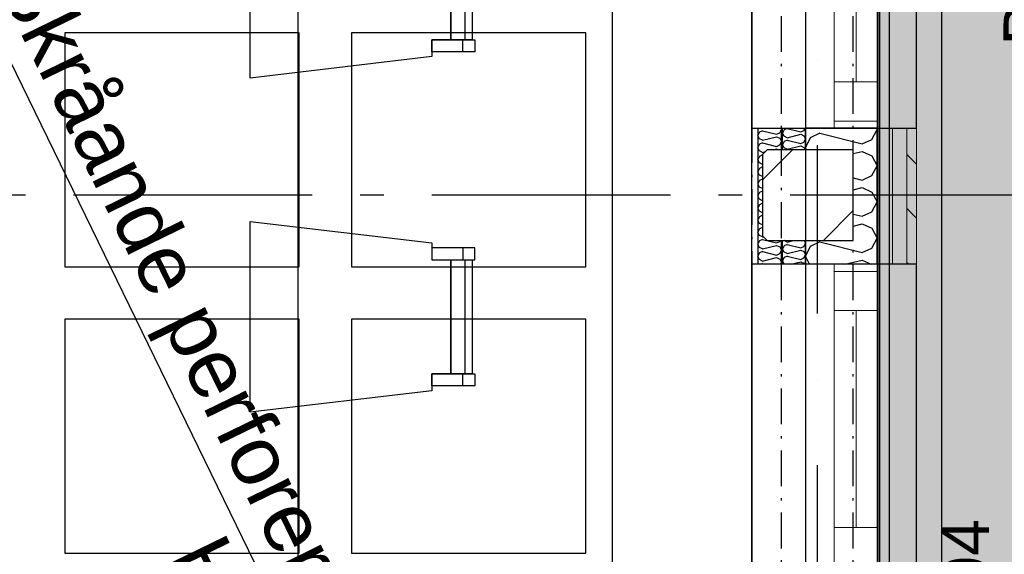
# Model space of a CAD drawing. Header units: millimetres. Extents: x -173281 to 144469, y -85977 to 83288.
# Tile 174 of 256: x -63123 to -61062, y -32569 to -31449. Entities that reach past the tile are written whole.
import ezdxf
from ezdxf.enums import TextEntityAlignment as Align

# ---------------------------------------------------------------- set-up
doc = ezdxf.new("R2010")
doc.units = ezdxf.units.MM
doc.header["$LTSCALE"] = 0.5
doc.header["$MEASUREMENT"] = 0
for name, pattern in [('Akselinje', [1500, 1000, -200, 100, -200]), ('Over snittplan', [260, 150, -50, 10, -50]), ('PLINE', [0]), ('Prikk & stiplet', [1340.555525, 705.555534, -352.777767, 0, -282.222223])]:
    doc.linetypes.add(name, pattern=pattern)
for name, color, linetype in [('222- Søyler', 7, 'Continuous'), ('222- Søyler  (Skravur)', 7, 'Continuous'), ('223- Bjelker', 7, 'Continuous'), ('232- Ikke-bærende yttervegger', 7, 'Continuous'), ('232- Ikke-bærende yttervegger (Skravur)', 7, 'Continuous'), ('232- Ikke-bærende yttervegger (Skravur)(Nye konstruksjoner)', 7, 'Continuous'), ('232- Ikke-bærende yttervegger(Nye konstruksjoner)', 7, 'Continuous'), ('235- Utvendig kledning og overflate (Skravur)(Nye konstruksjoner)', 7, 'Continuous'), ('244- Vinduer_ dører_ foldevegger(Nye konstruksjoner)', 7, 'Continuous'), ('252- Gulv på grunn_ bunnplate', 7, 'Continuous'), ('256- Faste himlinger og overflatebehandling(Nye konstruksjoner)', 7, 'Continuous'), ('68-- Inventar (løst)(Nye konstruksjoner)', 7, 'Continuous'), ('82-- Modullinjer', 7, 'Continuous'), ('852- Teknisk_symbolsk informasjon_ bygning(Nye konstruksjoner)', 7, 'Continuous'), ('862- M___Nettoareal(Nye konstruksjoner)', 7, 'Continuous'), ('862- M___Nettoareal(Polylinje)(Nye konstruksjoner)', 7, 'Continuous'), ('862- M___Nettoareal(Tekst)(Nye konstruksjoner)', 7, 'Continuous')]:
    doc.layers.add(name, color=color, linetype=linetype)
for name, color, linetype, lineweight in [('234- Vinduer_ dører_ porter(Nye konstruksjoner)', 7, 'Continuous', 0), ('235- Utvendig kledning og overflate(Nye konstruksjoner)', 7, 'Continuous', 0), ('236- Innvendig kledning og overflate(Nye konstruksjoner)', 7, 'Continuous', 0)]:
    doc.layers.add(name, color=color, linetype=linetype, lineweight=lineweight)
doc.styles.add('GENERATED_STYLE_1', font='arial.ttf')
doc.styles.add('GENERATED_STYLE_2', font='arial.ttf')

# ---------------------------------------------------------------- blocks, each defined once
blk = doc.blocks.new('Møte_A-131_14', base_point=(-62705.9, -32058.9))
at = {"layer": '862- M___Nettoareal(Polylinje)(Nye konstruksjoner)', "linetype": 'PLINE', "flags": 128}
blk.add_lwpolyline([(-61590.7, -34721.9), (-61590.7, -29724.4), (-65073.2, -29724.4), (-65073.2, -34721.9)], close=True, dxfattribs=at)
at = {"layer": '862- M___Nettoareal(Tekst)(Nye konstruksjoner)', "style": 'GENERATED_STYLE_1'}
for tag, height, p in [('DUMMY_862', 150, (-63107.8, -32671.2)), ('ROOM_NAME', 150, (-63107.8, -33174.1)), ('DUMMY_861', 100, (-63265, -32773.9)), ('ROOM_NUMBER', 100, (-63265, -33162.7)), ('DUMMY_863', 100, (-62872.1, -33139.8))]:
    blk.add_attdef(tag, text='', height=height, rotation=90, dxfattribs=at).set_placement(p, align=Align.TOP_LEFT)
blk = doc.blocks.new('*X416')
at = {"layer": '232- Ikke-bærende yttervegger (Skravur)', "linetype": 'PLINE'}
for p, q in [((-61448, -31687.4), (-61468.4, -31696.7)), ((-61448, -31687.4), (-61360, -31709.4)), ((-61339.7, -31700.2), (-61328.2, -31679.5)), ((-61329.6, -31676.9), (-61328.2, -31679.5)), ((-61468.4, -31696.7), (-61478.2, -31717.4)), ((-61360, -31709.4), (-61339.7, -31700.2)), ((-61476, -31721.9), (-61478.2, -31717.4)), ((-61378.2, -31729.9), (-61360, -31725.4)), ((-61360, -31725.4), (-61339.7, -31734.6)), ((-61339.7, -31734.6), (-61328.2, -31755.4)), ((-61339.7, -31776.1), (-61328.2, -31755.4)), ((-61360, -31785.3), (-61339.7, -31776.1)), ((-61378.2, -31780.8), (-61360, -31785.3)), ((-61378.2, -31805.8), (-61360, -31801.3)), ((-61360, -31801.3), (-61339.7, -31810.5)), ((-61339.7, -31810.5), (-61328.2, -31831.2)), ((-61339.7, -31852), (-61328.2, -31831.2)), ((-61378.2, -31856.7), (-61360, -31861.2)), ((-61360, -31861.2), (-61339.7, -31852)), ((-61378.2, -31881.7), (-61360, -31877.1)), ((-61360, -31877.1), (-61339.7, -31886.4)), ((-61339.7, -31886.4), (-61328.2, -31907.1)), ((-61448, -31915.1), (-61468.4, -31924.3)), ((-61448, -31915.1), (-61360, -31937.1)), ((-61339.7, -31927.8), (-61328.2, -31907.1)), ((-61468.4, -31924.3), (-61478.2, -31945)), ((-61360, -31937.1), (-61339.7, -31927.8)), ((-61470.2, -31961.9), (-61478.2, -31945)), ((-61395.7, -31961.9), (-61360, -31953)), ((-61360, -31953), (-61340.5, -31961.9))]:
    blk.add_line(p, q, dxfattribs=at)
blk = doc.blocks.new('Vindustempel[39]', base_point=(-61328.2, -32721.9))
at = {"layer": '852- Teknisk_symbolsk informasjon_ bygning(Nye konstruksjoner)', "char_height": 100, "attachment_point": 1, "rotation": 90, "style": 'GENERATED_STYLE_1'}
for s, insert in [('\\A1;{\\pql;\\pt0,50;\\fArial|b0|i0|c0|p0;\\W1.000000;x1\xa0390\\fArial|b0|i0|c0|p0;\\W1.000000;\\A1{\\H.66x;\\S^  ;}\\fArial|b0|i0|c0|p0;\\W1.000000;\\fArial|b0|i0|c0|p0;\\W1.000000;\\A1{\\H.66x;\\S^  ;}}', (-61041, -32569.5)), ('\\A1;{\\pql;\\pt0,50;\\fArial|b0|i0|c0|p0;\\W1.000000;1\xa0490\\fArial|b0|i0|c0|p0;\\W1.000000;\\A1{\\H.66x;\\S^  ;}\\fArial|b0|i0|c0|p0;\\W1.000000;\\fArial|b0|i0|c0|p0;\\W1.000000;\\A1{\\H.66x;\\S^  ;}}', (-61041, -32912.7))]:
    blk.add_mtext(s, dxfattribs=dict(at, insert=insert))
at = {"layer": '852- Teknisk_symbolsk informasjon_ bygning(Nye konstruksjoner)', "style": 'GENERATED_STYLE_1'}
for tag, p in [('DUMMY_233', (-61063.9, -32157.8)), ('DUMMY_239', (-60435.3, -32912.7)), ('DUMMY_235', (-60749.6, -32935.6)), ('DUMMY_237', (-60592.4, -32935.6)), ('strSillValue', (-60906.7, -32935.6)), ('strUnitPrefix', (-61063.9, -33309)), ('DUMMY_234', (-60749.6, -33286.1)), ('DUMMY_236', (-60592.4, -33286.1)), ('DUMMY_238', (-60435.3, -33286.1)), ('strSillPrefix', (-60906.7, -33309))]:
    blk.add_attdef(tag, text='', height=100, rotation=90, dxfattribs=at).set_placement(p, align=Align.TOP_LEFT)
at = {"layer": '852- Teknisk_symbolsk informasjon_ bygning(Nye konstruksjoner)', "style": 'GENERATED_STYLE_2'}
blk.add_attdef('AC_WIDO_ID', text='', height=100, rotation=90, dxfattribs=at).set_placement((-61063.9, -32689.3), align=Align.BOTTOM_CENTER)
blk = doc.blocks.new('Vindu to-fags[43]')
at = {"layer": '234- Vinduer_ dører_ porter(Nye konstruksjoner)', "linetype": 'PLINE'}
for p, q in [((-61478.2, -33481.9), (-61478.2, -31961.9)), ((-61418.2, -31961.9), (-61418.2, -31976.9)), ((-61328.2, -33481.9), (-61328.2, -31961.9)), ((-61326.2, -31976.9), (-61326.2, -31961.9)), ((-61418.2, -31976.9), (-61418.2, -32058.9)), ((-61418.2, -31976.9), (-61326.2, -31976.9)), ((-61326.2, -32058.9), (-61326.2, -31976.9)), ((-61418.2, -32058.9), (-61326.2, -32058.9)), ((-61418.2, -32058.9), (-61418.2, -32512.9)), ((-61372.2, -32512.9), (-61372.2, -32058.9)), ((-61326.2, -32512.9), (-61326.2, -32058.9)), ((-61326.2, -32512.9), (-61418.2, -32512.9)), ((-61418.2, -32512.9), (-61418.2, -32566.9)), ((-61326.2, -32566.9), (-61326.2, -32512.9)), ((-61418.2, -32566.9), (-61418.2, -32594.9)), ((-61326.2, -32594.9), (-61326.2, -32566.9)), ((-61418.2, -32594.9), (-61326.2, -32594.9)), ((-61418.2, -32594.9), (-61418.2, -33410.9)), ((-61372.2, -33410.9), (-61372.2, -32594.9)), ((-61326.2, -33410.9), (-61326.2, -32594.9)), ((-61326.2, -33410.9), (-61418.2, -33410.9)), ((-61418.2, -33410.9), (-61418.2, -33466.9)), ((-61326.2, -33466.9), (-61326.2, -33410.9)), ((-61418.2, -33466.9), (-61418.2, -33481.9)), ((-61418.2, -33466.9), (-61326.2, -33466.9)), ((-61326.2, -33481.9), (-61326.2, -33466.9))]:
    blk.add_line(p, q, dxfattribs=at)
at = {"layer": '244- Vinduer_ dører_ foldevegger(Nye konstruksjoner)', "linetype": 'PLINE'}
for p, q in [((-61418.2, -31961.9), (-61478.2, -31961.9)), ((-61328.2, -31961.9), (-61418.2, -31961.9)), ((-61328.2, -31961.9), (-61418.2, -31961.9)), ((-61328.2, -31961.9), (-61328.2, -31954.9)), ((-61328.2, -31961.9), (-61328.2, -31954.9)), ((-61418.2, -33481.9), (-61478.2, -33481.9)), ((-61328.2, -33481.9), (-61418.2, -33481.9)), ((-61328.2, -33481.9), (-61418.2, -33481.9)), ((-61328.2, -33481.9), (-61328.2, -33488.9)), ((-61328.2, -33481.9), (-61328.2, -33488.9))]:
    blk.add_line(p, q, dxfattribs=at)
at = {"layer": '852- Teknisk_symbolsk informasjon_ bygning(Nye konstruksjoner)'}
ref = blk.add_blockref('Vindustempel[39]', (-61328.2, -32721.9), dxfattribs=at)
ref.add_attrib('AC_WIDO_ID', 'VA-04', dxfattribs={"color": 7, "height": 100, "rotation": 90, "style": 'GENERATED_STYLE_2'}).set_placement((-61063.9, -32689.3), align=Align.BOTTOM_CENTER)
ref.add_attrib('strUnitPrefix', 'BxH:', dxfattribs={"color": 7, "height": 100, "rotation": 90, "style": 'GENERATED_STYLE_1'}).set_placement((-61063.9, -33309), align=Align.TOP_LEFT)
ref.add_attrib('strSillValue', '910', dxfattribs={"color": 7, "height": 100, "rotation": 90, "style": 'GENERATED_STYLE_1'}).set_placement((-60906.7, -32935.6), align=Align.TOP_LEFT)
ref.add_attrib('strSillPrefix', 'Bh.:', dxfattribs={"color": 7, "height": 100, "rotation": 90, "style": 'GENERATED_STYLE_1'}).set_placement((-60906.7, -33309), align=Align.TOP_LEFT)
ref.add_attrib('DUMMY_235', '-', dxfattribs={"color": 7, "height": 100, "rotation": 90, "style": 'GENERATED_STYLE_1'}).set_placement((-60749.6, -32935.6), align=Align.TOP_LEFT)
ref.add_attrib('DUMMY_237', '-', dxfattribs={"color": 7, "height": 100, "rotation": 90, "style": 'GENERATED_STYLE_1'}).set_placement((-60592.4, -32935.6), align=Align.TOP_LEFT)
blk = doc.blocks.new('Vindustempel[40]', base_point=(-61328.2, -30916.9))
at = {"layer": '852- Teknisk_symbolsk informasjon_ bygning(Nye konstruksjoner)', "char_height": 100, "attachment_point": 1, "rotation": 90, "style": 'GENERATED_STYLE_1'}
for s, insert in [('\\A1;{\\pql;\\pt0,50;\\fArial|b0|i0|c0|p0;\\W1.000000;x1\xa0390\\fArial|b0|i0|c0|p0;\\W1.000000;\\A1{\\H.66x;\\S^  ;}\\fArial|b0|i0|c0|p0;\\W1.000000;\\fArial|b0|i0|c0|p0;\\W1.000000;\\A1{\\H.66x;\\S^  ;}}', (-61041, -30764.5)), ('\\A1;{\\pql;\\pt0,50;\\fArial|b0|i0|c0|p0;\\W1.000000;1\xa0490\\fArial|b0|i0|c0|p0;\\W1.000000;\\A1{\\H.66x;\\S^  ;}\\fArial|b0|i0|c0|p0;\\W1.000000;\\fArial|b0|i0|c0|p0;\\W1.000000;\\A1{\\H.66x;\\S^  ;}}', (-61041, -31107.7))]:
    blk.add_mtext(s, dxfattribs=dict(at, insert=insert))
at = {"layer": '852- Teknisk_symbolsk informasjon_ bygning(Nye konstruksjoner)', "style": 'GENERATED_STYLE_1'}
for tag, p in [('DUMMY_233', (-61063.9, -30352.8)), ('DUMMY_239', (-60435.3, -31107.7)), ('DUMMY_235', (-60749.6, -31130.6)), ('DUMMY_237', (-60592.4, -31130.6)), ('strSillValue', (-60906.7, -31130.6)), ('strUnitPrefix', (-61063.9, -31504)), ('DUMMY_234', (-60749.6, -31481.1)), ('DUMMY_236', (-60592.4, -31481.1)), ('DUMMY_238', (-60435.3, -31481.1)), ('strSillPrefix', (-60906.7, -31504))]:
    blk.add_attdef(tag, text='', height=100, rotation=90, dxfattribs=at).set_placement(p, align=Align.TOP_LEFT)
at = {"layer": '852- Teknisk_symbolsk informasjon_ bygning(Nye konstruksjoner)', "style": 'GENERATED_STYLE_2'}
blk.add_attdef('AC_WIDO_ID', text='', height=100, rotation=90, dxfattribs=at).set_placement((-61063.9, -30884.3), align=Align.BOTTOM_CENTER)
blk = doc.blocks.new('Vindu to-fags[44]')
at = {"layer": '234- Vinduer_ dører_ porter(Nye konstruksjoner)', "linetype": 'PLINE'}
for p, q in [((-61478.2, -30156.9), (-61478.2, -31676.9)), ((-61418.2, -30171.9), (-61418.2, -30156.9)), ((-61328.2, -30156.9), (-61328.2, -31676.9)), ((-61326.2, -30156.9), (-61326.2, -30171.9)), ((-61418.2, -30227.9), (-61418.2, -30171.9)), ((-61418.2, -30171.9), (-61326.2, -30171.9)), ((-61326.2, -30171.9), (-61326.2, -30227.9)), ((-61326.2, -30227.9), (-61418.2, -30227.9)), ((-61418.2, -31043.9), (-61418.2, -30227.9)), ((-61372.2, -30227.9), (-61372.2, -31043.9)), ((-61326.2, -30227.9), (-61326.2, -31043.9)), ((-61418.2, -31071.9), (-61418.2, -31043.9)), ((-61418.2, -31043.9), (-61326.2, -31043.9)), ((-61326.2, -31043.9), (-61326.2, -31071.9)), ((-61418.2, -31125.9), (-61418.2, -31071.9)), ((-61326.2, -31071.9), (-61326.2, -31125.9)), ((-61326.2, -31125.9), (-61418.2, -31125.9)), ((-61418.2, -31579.9), (-61418.2, -31125.9)), ((-61372.2, -31125.9), (-61372.2, -31579.9)), ((-61326.2, -31125.9), (-61326.2, -31579.9)), ((-61418.2, -31661.9), (-61418.2, -31579.9)), ((-61418.2, -31579.9), (-61326.2, -31579.9)), ((-61326.2, -31579.9), (-61326.2, -31661.9)), ((-61418.2, -31676.9), (-61418.2, -31661.9)), ((-61418.2, -31661.9), (-61326.2, -31661.9)), ((-61326.2, -31661.9), (-61326.2, -31676.9))]:
    blk.add_line(p, q, dxfattribs=at)
at = {"layer": '244- Vinduer_ dører_ foldevegger(Nye konstruksjoner)', "linetype": 'PLINE'}
for p, q in [((-61418.2, -30156.9), (-61478.2, -30156.9)), ((-61328.2, -30156.9), (-61418.2, -30156.9)), ((-61328.2, -30156.9), (-61418.2, -30156.9)), ((-61328.2, -30156.9), (-61328.2, -30149.9)), ((-61328.2, -30156.9), (-61328.2, -30149.9)), ((-61418.2, -31676.9), (-61478.2, -31676.9)), ((-61328.2, -31676.9), (-61418.2, -31676.9)), ((-61328.2, -31676.9), (-61418.2, -31676.9)), ((-61328.2, -31676.9), (-61328.2, -31683.9)), ((-61328.2, -31676.9), (-61328.2, -31683.9))]:
    blk.add_line(p, q, dxfattribs=at)
at = {"layer": '852- Teknisk_symbolsk informasjon_ bygning(Nye konstruksjoner)'}
ref = blk.add_blockref('Vindustempel[40]', (-61328.2, -30916.9), dxfattribs=at)
ref.add_attrib('AC_WIDO_ID', 'VA-05', dxfattribs={"color": 7, "height": 100, "rotation": 90, "style": 'GENERATED_STYLE_2'}).set_placement((-61063.9, -30884.3), align=Align.BOTTOM_CENTER)
ref.add_attrib('strUnitPrefix', 'BxH:', dxfattribs={"color": 7, "height": 100, "rotation": 90, "style": 'GENERATED_STYLE_1'}).set_placement((-61063.9, -31504), align=Align.TOP_LEFT)
ref.add_attrib('strSillValue', '910', dxfattribs={"color": 7, "height": 100, "rotation": 90, "style": 'GENERATED_STYLE_1'}).set_placement((-60906.7, -31130.6), align=Align.TOP_LEFT)
ref.add_attrib('strSillPrefix', 'Bh.:', dxfattribs={"color": 7, "height": 100, "rotation": 90, "style": 'GENERATED_STYLE_1'}).set_placement((-60906.7, -31504), align=Align.TOP_LEFT)
ref.add_attrib('DUMMY_235', '-', dxfattribs={"color": 7, "height": 100, "rotation": 90, "style": 'GENERATED_STYLE_1'}).set_placement((-60749.6, -31130.6), align=Align.TOP_LEFT)
ref.add_attrib('DUMMY_237', '-', dxfattribs={"color": 7, "height": 100, "rotation": 90, "style": 'GENERATED_STYLE_1'}).set_placement((-60592.4, -31130.6), align=Align.TOP_LEFT)
blk = doc.blocks.new('*X780')
at = {"layer": '232- Ikke-bærende yttervegger (Skravur)(Nye konstruksjoner)', "linetype": 'PLINE'}
for p, q in [((-61523, -31680.4), (-61526.2, -31687.1)), ((-61523, -31693.7), (-61526.2, -31687.1)), ((-61516.5, -31677.5), (-61523, -31680.4)), ((-61516.5, -31696.7), (-61523, -31693.7)), ((-61516.5, -31677.5), (-61488.4, -31684.5)), ((-61516.5, -31696.7), (-61488.4, -31689.6)), ((-61488.4, -31684.5), (-61481.9, -31681.6)), ((-61488.4, -31689.6), (-61481.9, -31692.6)), ((-61481.9, -31681.6), (-61479.3, -31676.9)), ((-61481.9, -31692.6), (-61478.2, -31699.2)), ((-61523, -31704.7), (-61526.2, -31711.3)), ((-61523, -31718), (-61526.2, -31711.3)), ((-61516.5, -31701.8), (-61523, -31704.7)), ((-61516.5, -31701.8), (-61488.4, -31708.8)), ((-61516.5, -31720.9), (-61488.4, -31713.9)), ((-61488.4, -31708.8), (-61481.9, -31705.8)), ((-61488.4, -31713.9), (-61481.9, -31716.9)), ((-61481.9, -31705.8), (-61478.2, -31699.2)), ((-61516.5, -31720.9), (-61523, -31718)), ((-61481.9, -31716.9), (-61479, -31721.9))]:
    blk.add_line(p, q, dxfattribs=at)
blk = doc.blocks.new('*X783')
at = {"layer": '232- Ikke-bærende yttervegger (Skravur)(Nye konstruksjoner)', "linetype": 'PLINE'}
for p, q in [((-61523, -31912.2), (-61523.2, -31911.9)), ((-61516.5, -31915.2), (-61523, -31912.2)), ((-61516.5, -31920.3), (-61523, -31923.2)), ((-61516.5, -31915.2), (-61503.5, -31911.9)), ((-61516.5, -31920.3), (-61488.4, -31927.3)), ((-61481.9, -31924.4), (-61478.2, -31917.7)), ((-61481.4, -31911.9), (-61478.2, -31917.7)), ((-61523, -31923.2), (-61526.2, -31929.9)), ((-61523, -31936.5), (-61526.2, -31929.9)), ((-61516.5, -31939.5), (-61523, -31936.5)), ((-61516.5, -31939.5), (-61488.4, -31932.4)), ((-61488.4, -31927.3), (-61481.9, -31924.4)), ((-61488.4, -31932.4), (-61481.9, -31935.4)), ((-61481.9, -31935.4), (-61478.2, -31942)), ((-61481.9, -31948.6), (-61478.2, -31942)), ((-61523, -31947.5), (-61526.2, -31954.2)), ((-61523, -31960.8), (-61526.2, -31954.2)), ((-61516.5, -31944.6), (-61523, -31947.5)), ((-61520.5, -31961.9), (-61523, -31960.8)), ((-61516.5, -31944.6), (-61488.4, -31951.6)), ((-61509.3, -31961.9), (-61488.4, -31956.7)), ((-61488.4, -31951.6), (-61481.9, -31948.6)), ((-61488.4, -31956.7), (-61481.9, -31959.7)), ((-61481.9, -31959.7), (-61480.6, -31961.9))]:
    blk.add_line(p, q, dxfattribs=at)
blk = doc.blocks.new('*X785')
at = {"layer": '232- Ikke-bærende yttervegger (Skravur)(Nye konstruksjoner)', "linetype": 'PLINE'}
for p, q in [((-61574.9, -31685.2), (-61578.2, -31692.1)), ((-61574.9, -31699), (-61578.2, -31692.1)), ((-61568.1, -31682.1), (-61574.9, -31685.2)), ((-61568.1, -31682.1), (-61538.8, -31689.5)), ((-61568.1, -31702.1), (-61538.8, -31694.8)), ((-61538.8, -31689.5), (-61532, -31686.4)), ((-61538.8, -31694.8), (-61532, -31697.9)), ((-61532, -31686.4), (-61528.2, -31679.5)), ((-61529.6, -31676.9), (-61528.2, -31679.5)), ((-61574.9, -31710.5), (-61578.2, -31717.4)), ((-61568.1, -31702.1), (-61574.9, -31699)), ((-61568.1, -31707.4), (-61574.9, -31710.5)), ((-61568.1, -31707.4), (-61538.8, -31714.8)), ((-61538.8, -31714.8), (-61532, -31711.7)), ((-61532, -31697.9), (-61528.2, -31704.8)), ((-61532, -31711.7), (-61528.2, -31704.8)), ((-61574.9, -31724.3), (-61578.2, -31717.4)), ((-61574.9, -31735.8), (-61578.2, -31742.7)), ((-61568.1, -31727.4), (-61574.9, -31724.3)), ((-61568.2, -31732.7), (-61574.9, -31735.8)), ((-61568.1, -31727.4), (-61562.1, -31725.9)), ((-61546.2, -31721.9), (-61538.8, -31720.1)), ((-61538.8, -31720.1), (-61534.7, -31721.9)), ((-61574.9, -31749.6), (-61578.2, -31742.7)), ((-61568.2, -31752.7), (-61574.9, -31749.6)), ((-61574.9, -31761.1), (-61578.2, -31768)), ((-61574.9, -31774.9), (-61578.2, -31768)), ((-61568.2, -31758), (-61574.9, -31761.1)), ((-61568.2, -31778), (-61574.9, -31774.9)), ((-61574.9, -31786.4), (-61578.2, -31793.3)), ((-61574.9, -31800.2), (-61578.2, -31793.3)), ((-61568.2, -31783.3), (-61574.9, -31786.4)), ((-61574.9, -31811.7), (-61578.2, -31818.6)), ((-61574.9, -31825.5), (-61578.2, -31818.6)), ((-61568.2, -31803.3), (-61574.9, -31800.2)), ((-61568.2, -31808.6), (-61574.9, -31811.7)), ((-61574.9, -31837), (-61578.2, -31843.9)), ((-61568.2, -31828.6), (-61574.9, -31825.5)), ((-61568.2, -31833.9), (-61574.9, -31837)), ((-61574.9, -31850.8), (-61578.2, -31843.9)), ((-61568.2, -31853.8), (-61574.9, -31850.8)), ((-61568.2, -31859.2), (-61574.9, -31862.3)), ((-61574.9, -31862.3), (-61578.2, -31869.2)), ((-61574.9, -31876.1), (-61578.2, -31869.2)), ((-61568.2, -31879.1), (-61574.9, -31876.1)), ((-61574.9, -31887.6), (-61578.2, -31894.5)), ((-61574.9, -31901.4), (-61578.2, -31894.5)), ((-61568.2, -31884.5), (-61574.9, -31887.6)), ((-61568.1, -31904.5), (-61574.9, -31901.4)), ((-61574.9, -31912.8), (-61578.2, -31919.8)), ((-61574.9, -31926.7), (-61578.2, -31919.8)), ((-61568.1, -31909.8), (-61574.9, -31912.8)), ((-61568.1, -31904.5), (-61566.1, -31904)), ((-61568.1, -31909.8), (-61538.8, -31917.1)), ((-61538.8, -31917.1), (-61532, -31914)), ((-61532, -31914), (-61530.8, -31911.9)), ((-61574.9, -31938.1), (-61578.2, -31945)), ((-61568.1, -31929.7), (-61574.9, -31926.7)), ((-61568.1, -31935.1), (-61574.9, -31938.1)), ((-61568.1, -31929.7), (-61538.8, -31922.4)), ((-61568.1, -31935.1), (-61538.8, -31942.4)), ((-61538.8, -31922.4), (-61532, -31925.5)), ((-61538.8, -31942.4), (-61532, -31939.3)), ((-61532, -31925.5), (-61528.2, -31932.4)), ((-61532, -31939.3), (-61528.2, -31932.4)), ((-61574.9, -31952), (-61578.2, -31945)), ((-61568.1, -31955), (-61574.9, -31952)), ((-61568.1, -31960.4), (-61571.6, -31961.9)), ((-61568.1, -31955), (-61538.8, -31947.7)), ((-61568.1, -31960.4), (-61561.8, -31961.9)), ((-61538.8, -31947.7), (-61532, -31950.8)), ((-61532, -31950.8), (-61528.2, -31957.7)), ((-61530.5, -31961.9), (-61528.2, -31957.7))]:
    blk.add_line(p, q, dxfattribs=at)
blk = doc.blocks.new('Spisebordlayout rektangulær[115]', base_point=(-63040.7, -32771.9))
at = {"layer": '68-- Inventar (løst)(Nye konstruksjoner)', "linetype": 'PLINE'}
for p, q in [((-62190.7, -31491.6), (-62190.7, -31252.2)), ((-62195.7, -31516.6), (-62195.7, -31491.6)), ((-62195.7, -31927.2), (-62195.7, -31952.2)), ((-62190.7, -32191.6), (-62190.7, -31952.2)), ((-62195.7, -32216.6), (-62195.7, -32191.6))]:
    blk.add_line(p, q, dxfattribs=at)
at = {"layer": '68-- Inventar (løst)(Nye konstruksjoner)', "linetype": 'PLINE', "flags": 128}
for points in [[(-63540.7, -34521.9), (-63540.7, -31021.9), (-62540.7, -31021.9), (-62540.7, -34521.9)], [(-62640.7, -31571.9), (-62640.7, -31171.9), (-62260.7, -31217.2), (-62260.7, -31252.2), (-62220.7, -31252.2), (-62220.7, -31491.6), (-62260.7, -31491.6), (-62260.7, -31526.7)], [(-62220.7, -31491.6), (-62220.7, -31252.2), (-62175.7, -31252.2), (-62175.7, -31491.6)], [(-62260.7, -31516.6), (-62260.7, -31491.6), (-62170.7, -31491.6), (-62170.7, -31516.6)], [(-62640.7, -32271.9), (-62640.7, -31871.9), (-62260.7, -31917.2), (-62260.7, -31952.2), (-62220.7, -31952.2), (-62220.7, -32191.6), (-62260.7, -32191.6), (-62260.7, -32226.7)], [(-62260.7, -31927.2), (-62260.7, -31952.2), (-62170.7, -31952.2), (-62170.7, -31927.2)], [(-62220.7, -32191.6), (-62220.7, -31952.2), (-62175.7, -31952.2), (-62175.7, -32191.6)], [(-62260.7, -32216.6), (-62260.7, -32191.6), (-62170.7, -32191.6), (-62170.7, -32216.6)]]:
    blk.add_lwpolyline(points, close=True, dxfattribs=at)
blk = doc.blocks.new('Standard grid marker[180]', base_point=(-61478.2, 26434.4))
at = {"layer": '82-- Modullinjer', "linetype": 'Akselinje'}
blk.add_line((-61478.2, 26234.4), (-61478.2, -50174.4), dxfattribs=at)
at = {"layer": '82-- Modullinjer', "style": 'GENERATED_STYLE_2'}
for tag, p in [('AC_MarkerText_1_0', (-61605.7, 26644.4)), ('AC_MarkerText_1_1', (-61605.7, -50664.4))]:
    blk.add_attdef(tag, text='', height=175, rotation=90, dxfattribs=at).set_placement(p, align=Align.TOP_CENTER)
blk = doc.blocks.new('Standard grid marker[258]', base_point=(20939.5, -31816.9))
at = {"layer": '82-- Modullinjer', "linetype": 'Akselinje'}
blk.add_line((20739.5, -31816.9), (-81321.3, -31816.9), dxfattribs=at)
at = {"layer": '82-- Modullinjer', "style": 'GENERATED_STYLE_2'}
for tag, p in [('AC_MarkerText_1_1', (-81898.8, -31856.9)), ('AC_MarkerText_1_0', (21062, -31856.9))]:
    blk.add_attdef(tag, text='', height=175, rotation=90, dxfattribs=at).set_placement(p, align=Align.TOP_CENTER)

msp = doc.modelspace()

# ---------------------------------------------------------------- hatches: boundary and pattern name
at = {"layer": '222- Søyler  (Skravur)', "linetype": 'Continuous'}
h = msp.add_hatch(dxfattribs=at)
h.set_pattern_fill('Skrålinjer_3', color=256, style=0, pattern_type=2)
h.set_pattern_definition([(45, (0, 0), (-127.2792, 127.2792), [])])
h.paths.add_polyline_path([(-61558.2, -31911.9), (-61378.2, -31911.9), (-61378.2, -31721.9), (-61558.2, -31721.9), (-61568.2, -31731.9), (-61568.2, -31901.9)])
at = {"layer": '232- Ikke-bærende yttervegger (Skravur)(Nye konstruksjoner)', "linetype": 'Continuous'}
h = msp.add_hatch(dxfattribs=at)
h.set_pattern_fill('Gips', color=256, style=0, pattern_type=2)
h.set_pattern_definition([(90, (0, 0), (-86.60254, 0), [0, -50]), (90, (-43.3, 25), (-86.60254, 0), [0, -50])])
h.paths.add_polyline_path([(-61590.7, -31961.9), (-61578.2, -31961.9), (-61578.2, -31676.9), (-61590.7, -31676.9)])
for points in [[(-61528.2, -31721.9), (-61526.2, -31721.9), (-61526.2, -31676.9), (-61528.2, -31676.9)], [(-61528.2, -31911.9), (-61528.2, -31961.9), (-61526.2, -31961.9), (-61526.2, -31911.9)]]:
    msp.add_hatch(color=256, dxfattribs=at).paths.add_polyline_path(points)
at = {"layer": '235- Utvendig kledning og overflate (Skravur)(Nye konstruksjoner)', "linetype": 'Continuous'}
h = msp.add_hatch(dxfattribs=at)
h.set_pattern_fill('Prikker_tett', color=256, style=0, pattern_type=2)
h.set_pattern_definition([(0, (0, 0), (0, 43.30127), [0, -25]), (0, (12.5, 21.65), (0, 43.30127), [0, -25])])
h.paths.add_polyline_path([(-61328.2, -31961.9), (-61326.2, -31961.9), (-61326.2, -31676.9), (-61328.2, -31676.9)])
h = msp.add_hatch(dxfattribs=at)
h.set_pattern_fill('Skrålinjer_2', color=256, style=0, pattern_type=2)
h.set_pattern_definition([(135, (0, 0), (56.56854, 56.56854), [80, 0])])
h.paths.add_polyline_path([(-61246.2, -31676.9), (-61266.2, -31676.9), (-61266.2, -31961.9), (-61246.2, -31961.9)])
at = {"layer": '256- Faste himlinger og overflatebehandling(Nye konstruksjoner)', "linetype": 'Continuous'}
msp.add_hatch(color=256, dxfattribs=at).paths.add_polyline_path([(-77573.2, -45166.9), (-76163.2, -45166.9), (-76163.2, -46156.9), (-69793.2, -46156.9), (-66143.2, -46186.9), (-60353.2, -46186.9), (-60353.2, -43186.9), (-59123.2, -43186.9), (-59123.2, -36146.9), (-60353.2, -36146.9), (-60353.2, -12056.9), (-61323.2, -12056.9), (-61323.2, -14921.9), (-61193.2, -14921.9), (-61193.2, -15296.9), (-61378.2, -15296.9), (-61378.2, -25536.9), (-61193.2, -25536.9), (-61193.2, -25911.9), (-61323.2, -25911.9), (-61323.2, -37221.9), (-60173.2, -37221.9), (-60173.2, -42061.9), (-61323.2, -42061.9), (-61323.2, -43961.9), (-70863.2, -43961.9), (-70863.2, -45161.9), (-75178.2, -45161.9), (-75178.2, -43961.9), (-76398.2, -43961.9), (-76398.2, -44096.9), (-76683.2, -44096.9), (-76683.2, -39207.9), (-77573.2, -39207.9)])

# ---------------------------------------------------------------- linework, layer by layer
at = {"layer": '222- Søyler', "linetype": 'PLINE', "flags": 128}
msp.add_lwpolyline([(-61558.2, -31911.9), (-61378.2, -31911.9), (-61378.2, -31721.9), (-61558.2, -31721.9), (-61568.2, -31731.9), (-61568.2, -31901.9)], close=True, dxfattribs=at)
at = {"layer": '223- Bjelker', "linetype": 'Over snittplan'}
for p, q in [((-61528.2, -35416.9), (-61528.2, -25816.9)), ((-61378.2, -35416.9), (-61378.2, -25816.9))]:
    msp.add_line(p, q, dxfattribs=at)
at = {"layer": '223- Bjelker', "linetype": 'Prikk & stiplet'}
msp.add_line((-61453.2, -35416.9), (-61453.2, -25816.9), dxfattribs=at)
at = {"layer": '232- Ikke-bærende yttervegger', "linetype": 'PLINE'}
for p, q in [((-61328.2, -31676.9), (-61328.2, -31683.9)), ((-61328.2, -31961.9), (-61328.2, -31954.9))]:
    msp.add_line(p, q, dxfattribs=at)
at = {"layer": '232- Ikke-bærende yttervegger', "linetype": 'PLINE', "flags": 128}
for points in [[(-61303.2, -25911.9), (-61303.2, -37091.9)], [(-61193.2, -37091.9), (-61193.2, -25911.9)], [(-61478.2, -31676.9), (-61478.2, -31721.9)], [(-61328.2, -31961.9), (-61328.2, -31676.9)], [(-61478.2, -31911.9), (-61478.2, -31961.9)]]:
    msp.add_lwpolyline(points, dxfattribs=at)
at = {"layer": '232- Ikke-bærende yttervegger(Nye konstruksjoner)', "linetype": 'PLINE'}
for p, q in [((-61578.2, -31676.9), (-61578.2, -31961.9)), ((-61528.2, -31721.9), (-61528.2, -31676.9)), ((-61526.2, -31721.9), (-61526.2, -31676.9)), ((-61528.2, -31961.9), (-61528.2, -31911.9)), ((-61526.2, -31961.9), (-61526.2, -31911.9))]:
    msp.add_line(p, q, dxfattribs=at)
at = {"layer": '232- Ikke-bærende yttervegger(Nye konstruksjoner)', "linetype": 'PLINE', "flags": 128}
for points in [[(-61590.7, -30156.9), (-61590.7, -31676.9)], [(-61246.2, -31676.9), (-61246.2, -30156.9)], [(-61590.7, -31676.9), (-61578.2, -31676.9)], [(-61578.2, -31676.9), (-61528.2, -31676.9)], [(-61528.2, -31676.9), (-61526.2, -31676.9)], [(-61526.2, -31676.9), (-61478.2, -31676.9)], [(-61478.2, -31721.9), (-61478.2, -31676.9)], [(-61478.2, -31676.9), (-61328.2, -31676.9)], [(-61328.2, -31676.9), (-61326.2, -31676.9)], [(-61326.2, -31676.9), (-61296.2, -31676.9)], [(-61296.2, -31676.9), (-61266.2, -31676.9)], [(-61266.2, -31676.9), (-61246.2, -31676.9)], [(-61478.2, -31961.9), (-61478.2, -31911.9)], [(-61590.7, -31961.9), (-61590.7, -33481.9)], [(-61578.2, -31961.9), (-61590.7, -31961.9)], [(-61528.2, -31961.9), (-61578.2, -31961.9)], [(-61526.2, -31961.9), (-61528.2, -31961.9)], [(-61478.2, -31961.9), (-61526.2, -31961.9)], [(-61328.2, -31961.9), (-61478.2, -31961.9)], [(-61326.2, -31961.9), (-61328.2, -31961.9)], [(-61296.2, -31961.9), (-61326.2, -31961.9)], [(-61266.2, -31961.9), (-61296.2, -31961.9)], [(-61246.2, -31961.9), (-61266.2, -31961.9)], [(-61246.2, -33481.9), (-61246.2, -31961.9)]]:
    msp.add_lwpolyline(points, dxfattribs=at)
at = {"layer": '235- Utvendig kledning og overflate(Nye konstruksjoner)', "linetype": 'PLINE'}
for p, q in [((-61326.2, -31676.9), (-61326.2, -31961.9)), ((-61296.2, -31961.9), (-61296.2, -31676.9)), ((-61266.2, -31961.9), (-61266.2, -31676.9))]:
    msp.add_line(p, q, dxfattribs=at)
at = {"layer": '235- Utvendig kledning og overflate(Nye konstruksjoner)', "linetype": 'PLINE', "flags": 128}
for points in [[(-61328.2, -31676.9), (-61328.2, -31961.9)], [(-61246.2, -31961.9), (-61246.2, -31676.9)]]:
    msp.add_lwpolyline(points, dxfattribs=at)
at = {"layer": '236- Innvendig kledning og overflate(Nye konstruksjoner)', "linetype": 'PLINE', "flags": 128}
msp.add_lwpolyline([(-61590.7, -31676.9), (-61590.7, -31961.9)], dxfattribs=at)
at = {"layer": '252- Gulv på grunn_ bunnplate', "linetype": 'PLINE', "flags": 128}
msp.add_lwpolyline([(-77653.7, -28236.4), (-76468.2, -28236.4), (-76468.2, -25956.9), (-68648.2, -25956.9), (-68648.2, -14971.9), (-68648.2, -14846.9), (-70768.2, -14846.9), (-70768.2, -11941.9), (-75053.7, -11941.9), (-75053.7, 2273.1), (-74818.2, 2273.1), (-74818.2, 4673.1), (-63042.7, 4673.1), (-63042.7, 2373.1), (-61492.7, 2373.1), (-61492.7, -15001.9), (-65023.2, -15001.9), (-65023.2, -14971.9), (-65037.7, -14971.9), (-65037.7, -25831.9), (-61478.2, -25831.9), (-61478.2, -37386.4), (-60337.7, -37386.4), (-60337.7, -41897.4), (-61487.7, -41897.4), (-61487.7, -43697.4), (-63278.2, -43697.4), (-63278.2, -41936.9), (-63428.2, -41936.9), (-63428.2, -43701.9), (-65168.2, -43701.9), (-65168.2, -43797.4), (-71027.7, -43797.4), (-71027.7, -44997.4), (-75013.7, -44997.4), (-75013.7, -43797.4), (-76238.2, -43797.4), (-76238.2, -38801.9), (-77653.7, -38801.9)], close=True, dxfattribs=at)
at = {"layer": '256- Faste himlinger og overflatebehandling(Nye konstruksjoner)', "linetype": 'PLINE'}
msp.add_line((-61590.7, -34721.9), (-64025.7, -29724.4), dxfattribs=at)
at = {"layer": '256- Faste himlinger og overflatebehandling(Nye konstruksjoner)', "linetype": 'Over snittplan', "flags": 128}
msp.add_lwpolyline([(-77573.2, -45166.9), (-76163.2, -45166.9), (-76163.2, -46156.9), (-69793.2, -46156.9), (-66143.2, -46186.9), (-60353.2, -46186.9), (-60353.2, -43186.9), (-59123.2, -43186.9), (-59123.2, -36146.9), (-60353.2, -36146.9), (-60353.2, -12056.9), (-61323.2, -12056.9), (-61323.2, -14921.9), (-61193.2, -14921.9), (-61193.2, -15296.9), (-61378.2, -15296.9), (-61378.2, -25536.9), (-61193.2, -25536.9), (-61193.2, -25911.9), (-61323.2, -25911.9), (-61323.2, -37221.9), (-60173.2, -37221.9), (-60173.2, -42061.9), (-61323.2, -42061.9), (-61323.2, -43961.9), (-70863.2, -43961.9), (-70863.2, -45161.9), (-75178.2, -45161.9), (-75178.2, -43961.9), (-76398.2, -43961.9), (-76398.2, -44096.9), (-76683.2, -44096.9), (-76683.2, -39207.9), (-77573.2, -39207.9)], close=True, dxfattribs=at)
at = {"layer": '256- Faste himlinger og overflatebehandling(Nye konstruksjoner)', "linetype": 'PLINE', "flags": 128}
msp.add_lwpolyline([(-77573.2, -45166.9), (-76163.2, -45166.9), (-76163.2, -46156.9), (-69793.2, -46156.9), (-66143.2, -46186.9), (-60353.2, -46186.9), (-60353.2, -43186.9), (-59123.2, -43186.9), (-59123.2, -36146.9), (-60353.2, -36146.9), (-60353.2, -12056.9), (-61323.2, -12056.9), (-61323.2, -14921.9), (-61193.2, -14921.9), (-61193.2, -15296.9), (-61378.2, -15296.9), (-61378.2, -25536.9), (-61193.2, -25536.9), (-61193.2, -25911.9), (-61323.2, -25911.9), (-61323.2, -37221.9), (-60173.2, -37221.9), (-60173.2, -42061.9), (-61323.2, -42061.9), (-61323.2, -43961.9), (-70863.2, -43961.9), (-70863.2, -45161.9), (-75178.2, -45161.9), (-75178.2, -43961.9), (-76398.2, -43961.9), (-76398.2, -44096.9), (-76683.2, -44096.9), (-76683.2, -39207.9), (-77573.2, -39207.9)], close=True, dxfattribs=at)
at = {"layer": '256- Faste himlinger og overflatebehandling(Nye konstruksjoner)', "linetype": 'Over snittplan', "flags": 128}
msp.add_lwpolyline([(-61590.7, -29724.4), (-61590.7, -34721.9)], dxfattribs=at)
at = {"layer": '256- Faste himlinger og overflatebehandling(Nye konstruksjoner)', "linetype": 'PLINE'}
for points in [[(-61883.2, -32621.9), (-63683.2, -32621.9), (-63683.2, -31421.9), (-61883.2, -31421.9)], [(-62538.2, -31966.9), (-62538.2, -31476.9), (-63028.2, -31476.9), (-63028.2, -31966.9)], [(-61938.2, -31966.9), (-61938.2, -31476.9), (-62428.2, -31476.9), (-62428.2, -31966.9)], [(-62538.2, -32566.9), (-62538.2, -32076.9), (-63028.2, -32076.9), (-63028.2, -32566.9)], [(-61938.2, -32566.9), (-61938.2, -32076.9), (-62428.2, -32076.9), (-62428.2, -32566.9)]]:
    msp.add_lwpolyline(points, close=True, dxfattribs=at)

# ---------------------------------------------------------------- block references
at = {"layer": '232- Ikke-bærende yttervegger'}
msp.add_blockref('*X416', (0, 0), dxfattribs=at)
at = {"layer": '232- Ikke-bærende yttervegger(Nye konstruksjoner)'}
for name in ['*X785', '*X780', '*X783']:
    msp.add_blockref(name, (0, 0), dxfattribs=at)
at = {"layer": '244- Vinduer_ dører_ foldevegger(Nye konstruksjoner)', "linetype": 'PLINE'}
for name in ['Vindu to-fags[44]', 'Vindu to-fags[43]']:
    msp.add_blockref(name, (0, 0), dxfattribs=at)
at = {"layer": '68-- Inventar (løst)(Nye konstruksjoner)', "linetype": 'PLINE'}
msp.add_blockref('Spisebordlayout rektangulær[115]', (-63040.7, -32771.9), dxfattribs=at)
at = {"layer": '82-- Modullinjer', "linetype": 'PLINE'}
for name, p in [('Standard grid marker[180]', (-61478.2, 26434.4)), ('Standard grid marker[258]', (20939.5, -31816.9))]:
    msp.add_blockref(name, p, dxfattribs=at)
at = {"layer": '862- M___Nettoareal(Nye konstruksjoner)', "linetype": 'Continuous'}
msp.add_blockref('Møte_A-131_14', (-62705.9, -32058.9), dxfattribs=at)

# ---------------------------------------------------------------- texts
at = {"layer": '256- Faste himlinger og overflatebehandling(Nye konstruksjoner)', "linetype": 'Continuous', "char_height": 125, "rotation": 295.9774, "style": 'GENERATED_STYLE_1'}
for s, insert, attachment_point in [('\\A1;{\\pql;\\fArial|b0|i0|c0|p0;\\W1.000000;Skråande\\fArial|b0|i0|c0|p0;\\W1.000000; perforert gipshimling}', (-63062.8, -31312.9), 1), ('\\A1;{\\pql;\\fArial|b0|i0|c0|p0;\\W1.000000;H= 2600-\\fArial|b0|i0|c0|p0;\\W1.000000;2700}', (-62810.8, -32573.1), 7)]:
    msp.add_mtext(s, dxfattribs=dict(at, insert=insert, attachment_point=attachment_point))

doc.saveas('drawing.dxf')
